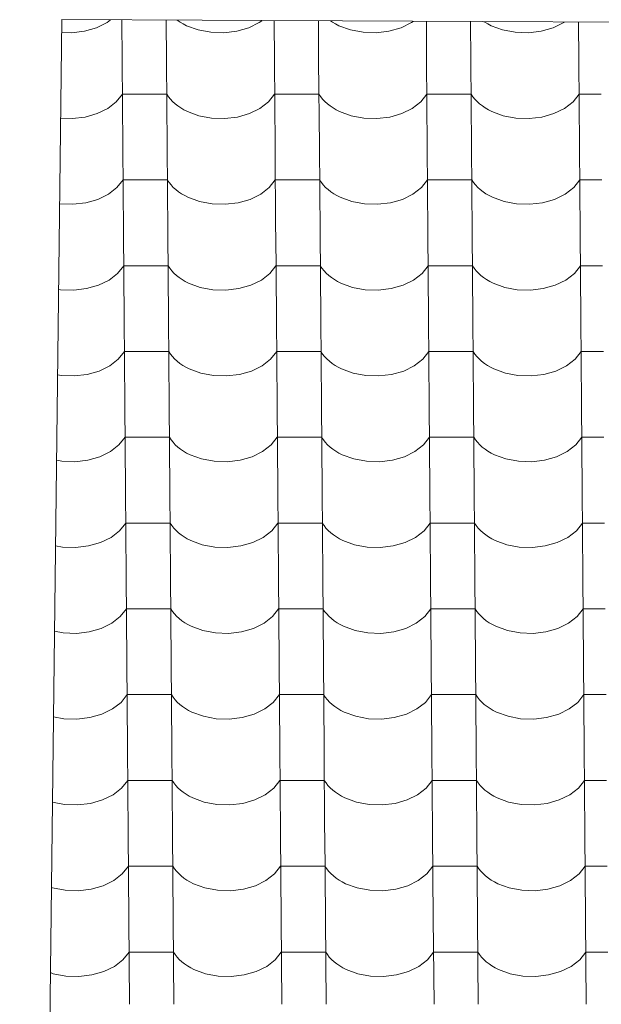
# Model space of a CAD drawing. Header units: millimetres. Extents: x -27785 to 104762, y -947 to 11132.
# Tile 14 of 146: x -20534 to -19904, y 9829 to 10896. Entities that reach past the tile are written whole.
import ezdxf

# ---------------------------------------------------------------- set-up
doc = ezdxf.new("R2010")
doc.units = ezdxf.units.MM
doc.header["$MEASUREMENT"] = 0
for name, color, linetype in [('POHLED JIŽNÍ_1_Bourané_Konstrukce - střechy a skořepiny', 7, 'Continuous'), ('POHLED JIŽNÍ_1_Bourané_Výplně - Povrchové', 7, 'Continuous'), ('POHLED JIŽNÍ_1_Konstrukce - nosné', 7, 'Continuous')]:
    doc.layers.add(name, color=color, linetype=linetype)

# ---------------------------------------------------------------- blocks, each defined once
blk = doc.blocks.new('*X2', base_point=(-29303.7, -27473.9))
at = {"layer": 'POHLED JIŽNÍ_1_Bourané_Výplně - Povrchové', "color": 7, "linetype": 'Continuous', "lineweight": 13}
for p, q in [((-20451.1, 10887.2), (-20439.7, 10892.8)), ((-20439.7, 10892.8), (-20435.9, 10895.7)), ((-20423.7, 10895.7), (-20423.4, 10851.8)), ((-20375.7, 10895.4), (-20375.4, 10851.8)), ((-20363.6, 10895.4), (-20360.5, 10893.3)), ((-20360.5, 10893.3), (-20357.1, 10891.3)), ((-20357.1, 10891.3), (-20353.5, 10889.4)), ((-20353.5, 10889.4), (-20341, 10884.8)), ((-20286.1, 10887.2), (-20274.7, 10892.8)), ((-20274.7, 10892.8), (-20271.9, 10894.9)), ((-20258.7, 10894.9), (-20258.4, 10851.8)), ((-20210.7, 10894.6), (-20210.4, 10851.8)), ((-20197.4, 10894.6), (-20195.5, 10893.3)), ((-20195.5, 10893.3), (-20192.1, 10891.3)), ((-20192.1, 10891.3), (-20188.5, 10889.4)), ((-20188.5, 10889.4), (-20176, 10884.8)), ((-20121.1, 10887.2), (-20109.7, 10892.8)), ((-20109.7, 10892.8), (-20107.9, 10894.1)), ((-20093.7, 10894.1), (-20093.4, 10851.8)), ((-20045.7, 10893.8), (-20045.4, 10851.8)), ((-20031.3, 10893.8), (-20030.5, 10893.3)), ((-20030.5, 10893.3), (-20027.1, 10891.3)), ((-20027.1, 10891.3), (-20023.5, 10889.4)), ((-20023.5, 10889.4), (-20011, 10884.8)), ((-19956.1, 10887.2), (-19944.7, 10892.8)), ((-19944.7, 10892.8), (-19943.9, 10893.4)), ((-19928.7, 10893.3), (-19928.4, 10851.8)), ((-20488.7, 10882.1), (-20478.1, 10881.8)), ((-20478.1, 10881.8), (-20464.2, 10883.5)), ((-20464.2, 10883.5), (-20451.1, 10887.2)), ((-20341, 10884.8), (-20327.3, 10882.3)), ((-20327.3, 10882.3), (-20313.1, 10881.8)), ((-20313.1, 10881.8), (-20299.2, 10883.5)), ((-20299.2, 10883.5), (-20286.1, 10887.2)), ((-20176, 10884.8), (-20162.3, 10882.3)), ((-20162.3, 10882.3), (-20148.1, 10881.8)), ((-20148.1, 10881.8), (-20134.2, 10883.5)), ((-20134.2, 10883.5), (-20121.1, 10887.2)), ((-20011, 10884.8), (-19997.3, 10882.3)), ((-19997.3, 10882.3), (-19983.1, 10881.8)), ((-19983.1, 10881.8), (-19969.2, 10883.5)), ((-19969.2, 10883.5), (-19956.1, 10887.2)), ((-20423.4, 10851.5), (-20422.7, 10758.8)), ((-20375.4, 10851.5), (-20374.6, 10758.8)), ((-20258.4, 10851.5), (-20257.7, 10758.8)), ((-20210.4, 10851.5), (-20209.6, 10758.8)), ((-20093.4, 10851.5), (-20092.7, 10758.8)), ((-20045.4, 10851.5), (-20044.6, 10758.8)), ((-19928.4, 10851.5), (-19927.7, 10758.8)), ((-20429.7, 10806.9), (-20423.1, 10815.3)), ((-20399.1, 10815.3), (-20423.1, 10815.3)), ((-20375.1, 10815.3), (-20399.1, 10815.3)), ((-20375.1, 10815.3), (-20373.2, 10812.5)), ((-20264.7, 10806.9), (-20258.1, 10815.3)), ((-20234.1, 10815.3), (-20258.1, 10815.3)), ((-20210.1, 10815.3), (-20234.1, 10815.3)), ((-20210.1, 10815.3), (-20208.2, 10812.5)), ((-20099.7, 10806.9), (-20093.1, 10815.3)), ((-20069.1, 10815.3), (-20093.1, 10815.3)), ((-20045.1, 10815.3), (-20069.1, 10815.3)), ((-20045.1, 10815.3), (-20043.2, 10812.5)), ((-19934.7, 10806.9), (-19928.1, 10815.3)), ((-19904.1, 10815.3), (-19928.1, 10815.3)), ((-20439, 10799.8), (-20429.7, 10806.9)), ((-20373.2, 10812.5), (-20371.1, 10809.8)), ((-20371.1, 10809.8), (-20368.7, 10807.2)), ((-20368.7, 10807.2), (-20366, 10804.8)), ((-20366, 10804.8), (-20363, 10802.5)), ((-20363, 10802.5), (-20359.8, 10800.3)), ((-20274, 10799.8), (-20264.7, 10806.9)), ((-20208.2, 10812.5), (-20206.1, 10809.8)), ((-20206.1, 10809.8), (-20203.7, 10807.2)), ((-20203.7, 10807.2), (-20201, 10804.8)), ((-20201, 10804.8), (-20198, 10802.5)), ((-20198, 10802.5), (-20194.8, 10800.3)), ((-20109, 10799.8), (-20099.7, 10806.9)), ((-20043.2, 10812.5), (-20041.1, 10809.8)), ((-20041.1, 10809.8), (-20038.7, 10807.2)), ((-20038.7, 10807.2), (-20036, 10804.8)), ((-20036, 10804.8), (-20033, 10802.5)), ((-20033, 10802.5), (-20029.8, 10800.3)), ((-19944, 10799.8), (-19934.7, 10806.9)), ((-20463.4, 10790.4), (-20450.4, 10794.2)), ((-20450.4, 10794.2), (-20439, 10799.8)), ((-20359.8, 10800.3), (-20356.4, 10798.3)), ((-20356.4, 10798.3), (-20352.7, 10796.4)), ((-20352.7, 10796.4), (-20340.3, 10791.8)), ((-20340.3, 10791.8), (-20326.6, 10789.2)), ((-20298.4, 10790.4), (-20285.4, 10794.2)), ((-20285.4, 10794.2), (-20274, 10799.8)), ((-20194.8, 10800.3), (-20191.4, 10798.3)), ((-20191.4, 10798.3), (-20187.7, 10796.4)), ((-20187.7, 10796.4), (-20175.3, 10791.8)), ((-20175.3, 10791.8), (-20161.6, 10789.2)), ((-20133.4, 10790.4), (-20120.4, 10794.2)), ((-20120.4, 10794.2), (-20109, 10799.8)), ((-20029.8, 10800.3), (-20026.4, 10798.3)), ((-20026.4, 10798.3), (-20022.7, 10796.4)), ((-20022.7, 10796.4), (-20010.3, 10791.8)), ((-20010.3, 10791.8), (-19996.6, 10789.2)), ((-19968.4, 10790.4), (-19955.4, 10794.2)), ((-19955.4, 10794.2), (-19944, 10799.8)), ((-20489.9, 10789.2), (-20477.4, 10788.8)), ((-20477.4, 10788.8), (-20463.4, 10790.4)), ((-20326.6, 10789.2), (-20312.4, 10788.8)), ((-20312.4, 10788.8), (-20298.4, 10790.4)), ((-20161.6, 10789.2), (-20147.4, 10788.8)), ((-20147.4, 10788.8), (-20133.4, 10790.4)), ((-19996.6, 10789.2), (-19982.4, 10788.8)), ((-19982.4, 10788.8), (-19968.4, 10790.4)), ((-20422.7, 10758.5), (-20421.9, 10665.8)), ((-20374.6, 10758.5), (-20373.9, 10665.8)), ((-20257.7, 10758.5), (-20257, 10665.8)), ((-20209.6, 10758.5), (-20208.9, 10665.8)), ((-20092.7, 10758.5), (-20092, 10665.8)), ((-20044.6, 10758.5), (-20043.9, 10665.8)), ((-19927.7, 10758.5), (-19927, 10665.8)), ((-20429, 10713.9), (-20422.4, 10722.3)), ((-20398.4, 10722.3), (-20422.4, 10722.3)), ((-20374.4, 10722.3), (-20398.4, 10722.3)), ((-20374.4, 10722.3), (-20372.5, 10719.5)), ((-20372.5, 10719.5), (-20370.4, 10716.8)), ((-20264, 10713.9), (-20257.4, 10722.3)), ((-20233.4, 10722.3), (-20257.4, 10722.3)), ((-20209.4, 10722.3), (-20233.4, 10722.3)), ((-20209.4, 10722.3), (-20207.5, 10719.5)), ((-20207.5, 10719.5), (-20205.4, 10716.8)), ((-20099, 10713.9), (-20092.4, 10722.3)), ((-20068.4, 10722.3), (-20092.4, 10722.3)), ((-20044.4, 10722.3), (-20068.4, 10722.3)), ((-20044.4, 10722.3), (-20042.5, 10719.5)), ((-20042.5, 10719.5), (-20040.4, 10716.8)), ((-19934, 10713.9), (-19927.4, 10722.3)), ((-19903.4, 10722.3), (-19927.4, 10722.3)), ((-20449.7, 10701.2), (-20438.2, 10706.8)), ((-20438.2, 10706.8), (-20429, 10713.9)), ((-20370.4, 10716.8), (-20367.9, 10714.2)), ((-20367.9, 10714.2), (-20365.2, 10711.8)), ((-20365.2, 10711.8), (-20362.3, 10709.4)), ((-20362.3, 10709.4), (-20359.1, 10707.3)), ((-20359.1, 10707.3), (-20355.6, 10705.2)), ((-20284.7, 10701.2), (-20273.2, 10706.8)), ((-20273.2, 10706.8), (-20264, 10713.9)), ((-20205.4, 10716.8), (-20202.9, 10714.2)), ((-20202.9, 10714.2), (-20200.2, 10711.8)), ((-20200.2, 10711.8), (-20197.3, 10709.4)), ((-20197.3, 10709.4), (-20194.1, 10707.3)), ((-20194.1, 10707.3), (-20190.7, 10705.2)), ((-20119.7, 10701.2), (-20108.3, 10706.8)), ((-20108.3, 10706.8), (-20099, 10713.9)), ((-20040.4, 10716.8), (-20037.9, 10714.2)), ((-20037.9, 10714.2), (-20035.2, 10711.8)), ((-20035.2, 10711.8), (-20032.3, 10709.4)), ((-20032.3, 10709.4), (-20029.1, 10707.3)), ((-20029.1, 10707.3), (-20025.7, 10705.2)), ((-19954.7, 10701.2), (-19943.3, 10706.8)), ((-19943.3, 10706.8), (-19934, 10713.9)), ((-20491, 10696.3), (-20490.9, 10696.2)), ((-20490.9, 10696.2), (-20476.7, 10695.8)), ((-20476.7, 10695.8), (-20462.7, 10697.4)), ((-20462.7, 10697.4), (-20449.7, 10701.2)), ((-20355.6, 10705.2), (-20352, 10703.4)), ((-20352, 10703.4), (-20339.5, 10698.8)), ((-20339.5, 10698.8), (-20325.9, 10696.2)), ((-20325.9, 10696.2), (-20311.7, 10695.8)), ((-20311.7, 10695.8), (-20297.7, 10697.4)), ((-20297.7, 10697.4), (-20284.7, 10701.2)), ((-20190.7, 10705.2), (-20187, 10703.4)), ((-20187, 10703.4), (-20174.5, 10698.8)), ((-20174.5, 10698.8), (-20160.9, 10696.2)), ((-20160.9, 10696.2), (-20146.7, 10695.8)), ((-20146.7, 10695.8), (-20132.7, 10697.4)), ((-20132.7, 10697.4), (-20119.7, 10701.2)), ((-20025.7, 10705.2), (-20022, 10703.4)), ((-20022, 10703.4), (-20009.5, 10698.8)), ((-20009.5, 10698.8), (-19995.9, 10696.2)), ((-19995.9, 10696.2), (-19981.7, 10695.8)), ((-19981.7, 10695.8), (-19967.7, 10697.4)), ((-19967.7, 10697.4), (-19954.7, 10701.2)), ((-20421.9, 10665.5), (-20421.2, 10572.8)), ((-20373.9, 10665.5), (-20373.2, 10572.8)), ((-20256.9, 10665.5), (-20256.2, 10572.8)), ((-20208.9, 10665.5), (-20208.2, 10572.8)), ((-20092, 10665.5), (-20091.2, 10572.8)), ((-20043.9, 10665.5), (-20043.2, 10572.8)), ((-19927, 10665.5), (-19926.2, 10572.8)), ((-20437.5, 10613.7), (-20428.3, 10620.9)), ((-20428.3, 10620.9), (-20421.7, 10629.3)), ((-20397.6, 10629.3), (-20421.7, 10629.3)), ((-20373.6, 10629.3), (-20397.6, 10629.3)), ((-20373.6, 10629.3), (-20371.8, 10626.5)), ((-20371.8, 10626.5), (-20369.6, 10623.8)), ((-20369.6, 10623.8), (-20367.2, 10621.2)), ((-20367.2, 10621.2), (-20364.5, 10618.8)), ((-20272.5, 10613.7), (-20263.3, 10620.9)), ((-20263.3, 10620.9), (-20256.7, 10629.3)), ((-20232.6, 10629.3), (-20256.7, 10629.3)), ((-20208.6, 10629.3), (-20232.6, 10629.3)), ((-20208.6, 10629.3), (-20206.8, 10626.5)), ((-20206.8, 10626.5), (-20204.6, 10623.8)), ((-20204.6, 10623.8), (-20202.2, 10621.2)), ((-20202.2, 10621.2), (-20199.5, 10618.8)), ((-20107.5, 10613.7), (-20098.3, 10620.9)), ((-20098.3, 10620.9), (-20091.7, 10629.3)), ((-20067.7, 10629.3), (-20091.7, 10629.3)), ((-20043.6, 10629.3), (-20067.7, 10629.3)), ((-20043.6, 10629.3), (-20041.8, 10626.5)), ((-20041.8, 10626.5), (-20039.6, 10623.8)), ((-20039.6, 10623.8), (-20037.2, 10621.2)), ((-20037.2, 10621.2), (-20034.5, 10618.8)), ((-19942.5, 10613.7), (-19933.3, 10620.9)), ((-19933.3, 10620.9), (-19926.7, 10629.3)), ((-19902.7, 10629.3), (-19926.7, 10629.3)), ((-20449, 10608.2), (-20437.5, 10613.7)), ((-20364.5, 10618.8), (-20361.6, 10616.4)), ((-20361.6, 10616.4), (-20358.4, 10614.3)), ((-20358.4, 10614.3), (-20354.9, 10612.2)), ((-20354.9, 10612.2), (-20351.3, 10610.4)), ((-20351.3, 10610.4), (-20338.8, 10605.8)), ((-20284, 10608.2), (-20272.5, 10613.7)), ((-20199.5, 10618.8), (-20196.6, 10616.4)), ((-20196.6, 10616.4), (-20193.4, 10614.3)), ((-20193.4, 10614.3), (-20189.9, 10612.2)), ((-20189.9, 10612.2), (-20186.3, 10610.4)), ((-20186.3, 10610.4), (-20173.8, 10605.8)), ((-20119, 10608.2), (-20107.5, 10613.7)), ((-20034.5, 10618.8), (-20031.6, 10616.4)), ((-20031.6, 10616.4), (-20028.4, 10614.3)), ((-20028.4, 10614.3), (-20024.9, 10612.2)), ((-20024.9, 10612.2), (-20021.3, 10610.4)), ((-20021.3, 10610.4), (-20008.8, 10605.8)), ((-19954, 10608.2), (-19942.5, 10613.7)), ((-20492.1, 10603.6), (-20490.1, 10603.2)), ((-20490.1, 10603.2), (-20475.9, 10602.8)), ((-20475.9, 10602.8), (-20462, 10604.4)), ((-20462, 10604.4), (-20449, 10608.2)), ((-20338.8, 10605.8), (-20325.1, 10603.2)), ((-20325.1, 10603.2), (-20310.9, 10602.8)), ((-20310.9, 10602.8), (-20297, 10604.4)), ((-20297, 10604.4), (-20284, 10608.2)), ((-20173.8, 10605.8), (-20160.1, 10603.2)), ((-20160.1, 10603.2), (-20146, 10602.8)), ((-20146, 10602.8), (-20132, 10604.4)), ((-20132, 10604.4), (-20119, 10608.2)), ((-20008.8, 10605.8), (-19995.1, 10603.2)), ((-19995.1, 10603.2), (-19981, 10602.8)), ((-19981, 10602.8), (-19967, 10604.4)), ((-19967, 10604.4), (-19954, 10608.2)), ((-20421.2, 10572.5), (-20420.5, 10479.8)), ((-20373.2, 10572.5), (-20372.5, 10479.8)), ((-20256.2, 10572.5), (-20255.5, 10479.8)), ((-20208.2, 10572.5), (-20207.5, 10479.8)), ((-20091.2, 10572.5), (-20090.5, 10479.8)), ((-20043.2, 10572.5), (-20042.5, 10479.8)), ((-19926.2, 10572.5), (-19925.5, 10479.8)), ((-20427.5, 10527.9), (-20420.9, 10536.3)), ((-20396.9, 10536.3), (-20420.9, 10536.3)), ((-20372.9, 10536.3), (-20396.9, 10536.3)), ((-20372.9, 10536.3), (-20371.1, 10533.5)), ((-20262.5, 10527.9), (-20255.9, 10536.3)), ((-20231.9, 10536.3), (-20255.9, 10536.3)), ((-20207.9, 10536.3), (-20231.9, 10536.3)), ((-20207.9, 10536.3), (-20206.1, 10533.5)), ((-20097.5, 10527.9), (-20090.9, 10536.3)), ((-20066.9, 10536.3), (-20090.9, 10536.3)), ((-20042.9, 10536.3), (-20066.9, 10536.3)), ((-20042.9, 10536.3), (-20041.1, 10533.5)), ((-19932.6, 10527.9), (-19926, 10536.3)), ((-19901.9, 10536.3), (-19926, 10536.3)), ((-20436.8, 10520.7), (-20427.5, 10527.9)), ((-20371.1, 10533.5), (-20368.9, 10530.8)), ((-20368.9, 10530.8), (-20366.5, 10528.2)), ((-20366.5, 10528.2), (-20363.8, 10525.8)), ((-20363.8, 10525.8), (-20360.8, 10523.4)), ((-20271.8, 10520.7), (-20262.5, 10527.9)), ((-20206.1, 10533.5), (-20203.9, 10530.8)), ((-20203.9, 10530.8), (-20201.5, 10528.2)), ((-20201.5, 10528.2), (-20198.8, 10525.8)), ((-20198.8, 10525.8), (-20195.8, 10523.4)), ((-20106.8, 10520.7), (-20097.5, 10527.9)), ((-20041.1, 10533.5), (-20038.9, 10530.8)), ((-20038.9, 10530.8), (-20036.5, 10528.2)), ((-20036.5, 10528.2), (-20033.8, 10525.8)), ((-20033.8, 10525.8), (-20030.8, 10523.4)), ((-19941.8, 10520.7), (-19932.6, 10527.9)), ((-20461.3, 10511.4), (-20448.2, 10515.1)), ((-20448.2, 10515.1), (-20436.8, 10520.7)), ((-20360.8, 10523.4), (-20357.6, 10521.2)), ((-20357.6, 10521.2), (-20354.2, 10519.2)), ((-20354.2, 10519.2), (-20350.6, 10517.4)), ((-20350.6, 10517.4), (-20338.1, 10512.8)), ((-20296.3, 10511.4), (-20283.2, 10515.1)), ((-20283.2, 10515.1), (-20271.8, 10520.7)), ((-20195.8, 10523.4), (-20192.6, 10521.2)), ((-20192.6, 10521.2), (-20189.2, 10519.2)), ((-20189.2, 10519.2), (-20185.6, 10517.4)), ((-20185.6, 10517.4), (-20173.1, 10512.8)), ((-20131.3, 10511.4), (-20118.2, 10515.1)), ((-20118.2, 10515.1), (-20106.8, 10520.7)), ((-20030.8, 10523.4), (-20027.6, 10521.2)), ((-20027.6, 10521.2), (-20024.2, 10519.2)), ((-20024.2, 10519.2), (-20020.6, 10517.4)), ((-20020.6, 10517.4), (-20008.1, 10512.8)), ((-19966.3, 10511.4), (-19953.2, 10515.1)), ((-19953.2, 10515.1), (-19941.8, 10520.7)), ((-20493.2, 10510.9), (-20489.4, 10510.2)), ((-20489.4, 10510.2), (-20475.2, 10509.8)), ((-20475.2, 10509.8), (-20461.3, 10511.4)), ((-20338.1, 10512.8), (-20324.4, 10510.2)), ((-20324.4, 10510.2), (-20310.2, 10509.8)), ((-20310.2, 10509.8), (-20296.3, 10511.4)), ((-20173.1, 10512.8), (-20159.4, 10510.2)), ((-20159.4, 10510.2), (-20145.2, 10509.8)), ((-20145.2, 10509.8), (-20131.3, 10511.4)), ((-20008.1, 10512.8), (-19994.4, 10510.2)), ((-19994.4, 10510.2), (-19980.2, 10509.8)), ((-19980.2, 10509.8), (-19966.3, 10511.4)), ((-20420.5, 10479.4), (-20419.8, 10386.8)), ((-20372.5, 10479.4), (-20371.7, 10386.8)), ((-20255.5, 10479.4), (-20254.8, 10386.8)), ((-20207.5, 10479.4), (-20206.7, 10386.8)), ((-20090.5, 10479.4), (-20089.8, 10386.8)), ((-20042.5, 10479.4), (-20041.7, 10386.8)), ((-19925.5, 10479.4), (-19924.8, 10386.8)), ((-20426.8, 10434.9), (-20420.2, 10443.3)), ((-20396.2, 10443.3), (-20420.2, 10443.3)), ((-20372.2, 10443.3), (-20396.2, 10443.3)), ((-20372.2, 10443.3), (-20370.3, 10440.5)), ((-20370.3, 10440.5), (-20368.2, 10437.8)), ((-20261.8, 10434.9), (-20255.2, 10443.3)), ((-20231.2, 10443.3), (-20255.2, 10443.3)), ((-20207.2, 10443.3), (-20231.2, 10443.3)), ((-20207.2, 10443.3), (-20205.3, 10440.5)), ((-20205.3, 10440.5), (-20203.2, 10437.8)), ((-20096.8, 10434.9), (-20090.2, 10443.3)), ((-20066.2, 10443.3), (-20090.2, 10443.3)), ((-20042.2, 10443.3), (-20066.2, 10443.3)), ((-20042.2, 10443.3), (-20040.3, 10440.5)), ((-20040.3, 10440.5), (-20038.2, 10437.8)), ((-19931.8, 10434.9), (-19925.2, 10443.3)), ((-19901.2, 10443.3), (-19925.2, 10443.3)), ((-20436.1, 10427.7), (-20426.8, 10434.9)), ((-20368.2, 10437.8), (-20365.8, 10435.2)), ((-20365.8, 10435.2), (-20363.1, 10432.7)), ((-20363.1, 10432.7), (-20360.1, 10430.4)), ((-20360.1, 10430.4), (-20356.9, 10428.2)), ((-20271.1, 10427.7), (-20261.8, 10434.9)), ((-20203.2, 10437.8), (-20200.8, 10435.2)), ((-20200.8, 10435.2), (-20198.1, 10432.7)), ((-20198.1, 10432.7), (-20195.1, 10430.4)), ((-20195.1, 10430.4), (-20191.9, 10428.2)), ((-20106.1, 10427.7), (-20096.8, 10434.9)), ((-20038.2, 10437.8), (-20035.8, 10435.2)), ((-20035.8, 10435.2), (-20033.1, 10432.7)), ((-20033.1, 10432.7), (-20030.1, 10430.4)), ((-20030.1, 10430.4), (-20026.9, 10428.2)), ((-19941.1, 10427.7), (-19931.8, 10434.9)), ((-20494.3, 10418.3), (-20488.7, 10417.2)), ((-20474.5, 10416.7), (-20460.5, 10418.4)), ((-20460.5, 10418.4), (-20447.5, 10422.1)), ((-20447.5, 10422.1), (-20436.1, 10427.7)), ((-20356.9, 10428.2), (-20353.5, 10426.2)), ((-20353.5, 10426.2), (-20349.8, 10424.4)), ((-20349.8, 10424.4), (-20337.4, 10419.8)), ((-20337.4, 10419.8), (-20323.7, 10417.2)), ((-20309.5, 10416.7), (-20295.5, 10418.4)), ((-20295.5, 10418.4), (-20282.5, 10422.1)), ((-20282.5, 10422.1), (-20271.1, 10427.7)), ((-20191.9, 10428.2), (-20188.5, 10426.2)), ((-20188.5, 10426.2), (-20184.8, 10424.4)), ((-20184.8, 10424.4), (-20172.4, 10419.8)), ((-20172.4, 10419.8), (-20158.7, 10417.2)), ((-20144.5, 10416.7), (-20130.5, 10418.4)), ((-20130.5, 10418.4), (-20117.5, 10422.1)), ((-20117.5, 10422.1), (-20106.1, 10427.7)), ((-20026.9, 10428.2), (-20023.5, 10426.2)), ((-20023.5, 10426.2), (-20019.8, 10424.4)), ((-20019.8, 10424.4), (-20007.4, 10419.8)), ((-20007.4, 10419.8), (-19993.7, 10417.2)), ((-19979.5, 10416.7), (-19965.5, 10418.4)), ((-19965.5, 10418.4), (-19952.5, 10422.1)), ((-19952.5, 10422.1), (-19941.1, 10427.7)), ((-20488.7, 10417.2), (-20474.5, 10416.7)), ((-20323.7, 10417.2), (-20309.5, 10416.7)), ((-20158.7, 10417.2), (-20144.5, 10416.7)), ((-19993.7, 10417.2), (-19979.5, 10416.7)), ((-20419.8, 10386.4), (-20419.1, 10293.8)), ((-20371.7, 10386.4), (-20371, 10293.8)), ((-20254.8, 10386.4), (-20254.1, 10293.8)), ((-20206.7, 10386.4), (-20206, 10293.8)), ((-20089.8, 10386.4), (-20089.1, 10293.8)), ((-20041.7, 10386.4), (-20041, 10293.8)), ((-19924.8, 10386.4), (-19924.1, 10293.8)), ((-20426.1, 10341.9), (-20419.5, 10350.3)), ((-20395.5, 10350.3), (-20419.5, 10350.3)), ((-20371.5, 10350.3), (-20395.5, 10350.3)), ((-20371.5, 10350.3), (-20369.6, 10347.5)), ((-20369.6, 10347.5), (-20367.5, 10344.8)), ((-20367.5, 10344.8), (-20365, 10342.2)), ((-20261.1, 10341.9), (-20254.5, 10350.3)), ((-20230.5, 10350.3), (-20254.5, 10350.3)), ((-20206.5, 10350.3), (-20230.5, 10350.3)), ((-20206.5, 10350.3), (-20204.6, 10347.5)), ((-20204.6, 10347.5), (-20202.5, 10344.8)), ((-20202.5, 10344.8), (-20200, 10342.2)), ((-20096.1, 10341.9), (-20089.5, 10350.3)), ((-20065.5, 10350.3), (-20089.5, 10350.3)), ((-20041.5, 10350.3), (-20065.5, 10350.3)), ((-20041.5, 10350.3), (-20039.6, 10347.5)), ((-20039.6, 10347.5), (-20037.5, 10344.8)), ((-20037.5, 10344.8), (-20035, 10342.2)), ((-19931.1, 10341.9), (-19924.5, 10350.3)), ((-19900.5, 10350.3), (-19924.5, 10350.3)), ((-20446.8, 10329.1), (-20435.3, 10334.7)), ((-20435.3, 10334.7), (-20426.1, 10341.9)), ((-20365, 10342.2), (-20362.3, 10339.7)), ((-20362.3, 10339.7), (-20359.4, 10337.4)), ((-20359.4, 10337.4), (-20356.2, 10335.2)), ((-20356.2, 10335.2), (-20352.8, 10333.2)), ((-20352.8, 10333.2), (-20349.1, 10331.4)), ((-20281.8, 10329.1), (-20270.4, 10334.7)), ((-20270.4, 10334.7), (-20261.1, 10341.9)), ((-20200, 10342.2), (-20197.3, 10339.7)), ((-20197.3, 10339.7), (-20194.4, 10337.4)), ((-20194.4, 10337.4), (-20191.2, 10335.2)), ((-20191.2, 10335.2), (-20187.8, 10333.2)), ((-20187.8, 10333.2), (-20184.1, 10331.4)), ((-20116.8, 10329.1), (-20105.4, 10334.7)), ((-20105.4, 10334.7), (-20096.1, 10341.9)), ((-20035, 10342.2), (-20032.3, 10339.7)), ((-20032.3, 10339.7), (-20029.4, 10337.4)), ((-20029.4, 10337.4), (-20026.2, 10335.2)), ((-20026.2, 10335.2), (-20022.8, 10333.2)), ((-20022.8, 10333.2), (-20019.1, 10331.4)), ((-19951.8, 10329.1), (-19940.4, 10334.7)), ((-19940.4, 10334.7), (-19931.1, 10341.9)), ((-20495.5, 10325.6), (-20488, 10324.2)), ((-20488, 10324.2), (-20473.8, 10323.7)), ((-20473.8, 10323.7), (-20459.8, 10325.4)), ((-20459.8, 10325.4), (-20446.8, 10329.1)), ((-20349.1, 10331.4), (-20336.6, 10326.8)), ((-20336.6, 10326.8), (-20323, 10324.2)), ((-20323, 10324.2), (-20308.8, 10323.7)), ((-20308.8, 10323.7), (-20294.8, 10325.4)), ((-20294.8, 10325.4), (-20281.8, 10329.1)), ((-20184.1, 10331.4), (-20171.6, 10326.8)), ((-20171.6, 10326.8), (-20158, 10324.2)), ((-20158, 10324.2), (-20143.8, 10323.7)), ((-20143.8, 10323.7), (-20129.8, 10325.4)), ((-20129.8, 10325.4), (-20116.8, 10329.1)), ((-20019.1, 10331.4), (-20006.6, 10326.8)), ((-20006.6, 10326.8), (-19993, 10324.2)), ((-19993, 10324.2), (-19978.8, 10323.7)), ((-19978.8, 10323.7), (-19964.8, 10325.4)), ((-19964.8, 10325.4), (-19951.8, 10329.1)), ((-20419, 10293.4), (-20418.3, 10200.7)), ((-20371, 10293.4), (-20370.3, 10200.7)), ((-20254.1, 10293.4), (-20253.3, 10200.7)), ((-20206, 10293.4), (-20205.3, 10200.7)), ((-20089.1, 10293.4), (-20088.3, 10200.7)), ((-20041, 10293.4), (-20040.3, 10200.7)), ((-19924.1, 10293.4), (-19923.3, 10200.7)), ((-20434.6, 10241.7), (-20425.4, 10248.9)), ((-20425.4, 10248.9), (-20418.8, 10257.3)), ((-20394.8, 10257.3), (-20418.8, 10257.3)), ((-20370.7, 10257.3), (-20394.8, 10257.3)), ((-20370.7, 10257.3), (-20368.9, 10254.5)), ((-20368.9, 10254.5), (-20366.7, 10251.8)), ((-20366.7, 10251.8), (-20364.3, 10249.2)), ((-20364.3, 10249.2), (-20361.6, 10246.7)), ((-20269.6, 10241.7), (-20260.4, 10248.9)), ((-20260.4, 10248.9), (-20253.8, 10257.3)), ((-20229.8, 10257.3), (-20253.8, 10257.3)), ((-20205.7, 10257.3), (-20229.8, 10257.3)), ((-20205.7, 10257.3), (-20203.9, 10254.5)), ((-20203.9, 10254.5), (-20201.7, 10251.8)), ((-20201.7, 10251.8), (-20199.3, 10249.2)), ((-20199.3, 10249.2), (-20196.6, 10246.7)), ((-20104.6, 10241.7), (-20095.4, 10248.9)), ((-20095.4, 10248.9), (-20088.8, 10257.3)), ((-20064.8, 10257.3), (-20088.8, 10257.3)), ((-20040.7, 10257.3), (-20064.8, 10257.3)), ((-20040.7, 10257.3), (-20038.9, 10254.5)), ((-20038.9, 10254.5), (-20036.8, 10251.8)), ((-20036.8, 10251.8), (-20034.3, 10249.2)), ((-20034.3, 10249.2), (-20031.6, 10246.7)), ((-19939.6, 10241.7), (-19930.4, 10248.9)), ((-19930.4, 10248.9), (-19923.8, 10257.3)), ((-19899.8, 10257.3), (-19923.8, 10257.3)), ((-20446.1, 10236.1), (-20434.6, 10241.7)), ((-20361.6, 10246.7), (-20358.7, 10244.4)), ((-20358.7, 10244.4), (-20355.5, 10242.2)), ((-20355.5, 10242.2), (-20352, 10240.2)), ((-20352, 10240.2), (-20348.4, 10238.4)), ((-20348.4, 10238.4), (-20335.9, 10233.8)), ((-20281.1, 10236.1), (-20269.6, 10241.7)), ((-20196.6, 10246.7), (-20193.7, 10244.4)), ((-20193.7, 10244.4), (-20190.5, 10242.2)), ((-20190.5, 10242.2), (-20187, 10240.2)), ((-20187, 10240.2), (-20183.4, 10238.4)), ((-20183.4, 10238.4), (-20170.9, 10233.8)), ((-20116.1, 10236.1), (-20104.6, 10241.7)), ((-20031.6, 10246.7), (-20028.7, 10244.4)), ((-20028.7, 10244.4), (-20025.5, 10242.2)), ((-20025.5, 10242.2), (-20022, 10240.2)), ((-20022, 10240.2), (-20018.4, 10238.4)), ((-20018.4, 10238.4), (-20005.9, 10233.8)), ((-19951.1, 10236.1), (-19939.6, 10241.7)), ((-20496.6, 10233), (-20487.2, 10231.2)), ((-20487.2, 10231.2), (-20473, 10230.7)), ((-20473, 10230.7), (-20459.1, 10232.4)), ((-20459.1, 10232.4), (-20446.1, 10236.1)), ((-20335.9, 10233.8), (-20322.2, 10231.2)), ((-20322.2, 10231.2), (-20308.1, 10230.7)), ((-20308.1, 10230.7), (-20294.1, 10232.4)), ((-20294.1, 10232.4), (-20281.1, 10236.1)), ((-20170.9, 10233.8), (-20157.2, 10231.2)), ((-20157.2, 10231.2), (-20143.1, 10230.7)), ((-20143.1, 10230.7), (-20129.1, 10232.4)), ((-20129.1, 10232.4), (-20116.1, 10236.1)), ((-20005.9, 10233.8), (-19992.2, 10231.2)), ((-19992.2, 10231.2), (-19978.1, 10230.7)), ((-19978.1, 10230.7), (-19964.1, 10232.4)), ((-19964.1, 10232.4), (-19951.1, 10236.1)), ((-20418.3, 10200.4), (-20417.6, 10107.7)), ((-20370.3, 10200.4), (-20369.6, 10107.7)), ((-20253.3, 10200.4), (-20252.6, 10107.7)), ((-20205.3, 10200.4), (-20204.6, 10107.7)), ((-20088.3, 10200.4), (-20087.6, 10107.7)), ((-20040.3, 10200.4), (-20039.6, 10107.7)), ((-19923.3, 10200.4), (-19922.6, 10107.7)), ((-20424.6, 10155.9), (-20418, 10164.3)), ((-20394, 10164.3), (-20418, 10164.3)), ((-20370, 10164.3), (-20394, 10164.3)), ((-20370, 10164.3), (-20368.2, 10161.5)), ((-20259.7, 10155.9), (-20253, 10164.3)), ((-20229, 10164.3), (-20253, 10164.3)), ((-20205, 10164.3), (-20229, 10164.3)), ((-20205, 10164.3), (-20203.2, 10161.5)), ((-20094.7, 10155.9), (-20088.1, 10164.3)), ((-20064, 10164.3), (-20088.1, 10164.3)), ((-20040, 10164.3), (-20064, 10164.3)), ((-20040, 10164.3), (-20038.2, 10161.5)), ((-19929.7, 10155.9), (-19923.1, 10164.3)), ((-19899, 10164.3), (-19923.1, 10164.3)), ((-20433.9, 10148.7), (-20424.6, 10155.9)), ((-20368.2, 10161.5), (-20366, 10158.8)), ((-20366, 10158.8), (-20363.6, 10156.2)), ((-20363.6, 10156.2), (-20360.9, 10153.7)), ((-20360.9, 10153.7), (-20357.9, 10151.4)), ((-20357.9, 10151.4), (-20354.7, 10149.2)), ((-20268.9, 10148.7), (-20259.7, 10155.9)), ((-20203.2, 10161.5), (-20201, 10158.8)), ((-20201, 10158.8), (-20198.6, 10156.2)), ((-20198.6, 10156.2), (-20195.9, 10153.7)), ((-20195.9, 10153.7), (-20192.9, 10151.4)), ((-20192.9, 10151.4), (-20189.7, 10149.2)), ((-20103.9, 10148.7), (-20094.7, 10155.9)), ((-20038.2, 10161.5), (-20036, 10158.8)), ((-20036, 10158.8), (-20033.6, 10156.2)), ((-20033.6, 10156.2), (-20030.9, 10153.7)), ((-20030.9, 10153.7), (-20027.9, 10151.4)), ((-20027.9, 10151.4), (-20024.7, 10149.2)), ((-19938.9, 10148.7), (-19929.7, 10155.9)), ((-20458.4, 10139.4), (-20445.3, 10143.1)), ((-20445.3, 10143.1), (-20433.9, 10148.7)), ((-20354.7, 10149.2), (-20351.3, 10147.2)), ((-20351.3, 10147.2), (-20347.7, 10145.3)), ((-20347.7, 10145.3), (-20335.2, 10140.8)), ((-20335.2, 10140.8), (-20321.5, 10138.2)), ((-20293.4, 10139.4), (-20280.3, 10143.1)), ((-20280.3, 10143.1), (-20268.9, 10148.7)), ((-20189.7, 10149.2), (-20186.3, 10147.2)), ((-20186.3, 10147.2), (-20182.7, 10145.3)), ((-20182.7, 10145.3), (-20170.2, 10140.8)), ((-20170.2, 10140.8), (-20156.5, 10138.2)), ((-20128.4, 10139.4), (-20115.3, 10143.1)), ((-20115.3, 10143.1), (-20103.9, 10148.7)), ((-20024.7, 10149.2), (-20021.3, 10147.2)), ((-20021.3, 10147.2), (-20017.7, 10145.3)), ((-20017.7, 10145.3), (-20005.2, 10140.8)), ((-20005.2, 10140.8), (-19991.5, 10138.2)), ((-19963.4, 10139.4), (-19950.3, 10143.1)), ((-19950.3, 10143.1), (-19938.9, 10148.7)), ((-20497.7, 10140.3), (-20486.5, 10138.2)), ((-20486.5, 10138.2), (-20472.3, 10137.7)), ((-20472.3, 10137.7), (-20458.4, 10139.4)), ((-20321.5, 10138.2), (-20307.3, 10137.7)), ((-20307.3, 10137.7), (-20293.4, 10139.4)), ((-20156.5, 10138.2), (-20142.3, 10137.7)), ((-20142.3, 10137.7), (-20128.4, 10139.4)), ((-19991.5, 10138.2), (-19977.3, 10137.7)), ((-19977.3, 10137.7), (-19963.4, 10139.4)), ((-20417.6, 10107.4), (-20416.9, 10014.7)), ((-20369.6, 10107.4), (-20368.8, 10014.7)), ((-20252.6, 10107.4), (-20251.9, 10014.7)), ((-20204.6, 10107.4), (-20203.9, 10014.7)), ((-20087.6, 10107.4), (-20086.9, 10014.7)), ((-20039.6, 10107.4), (-20038.9, 10014.7)), ((-19922.6, 10107.4), (-19921.9, 10014.7)), ((-20423.9, 10062.9), (-20417.3, 10071.2)), ((-20393.3, 10071.2), (-20417.3, 10071.2)), ((-20369.3, 10071.2), (-20393.3, 10071.2)), ((-20369.3, 10071.2), (-20367.4, 10068.5)), ((-20367.4, 10068.5), (-20365.3, 10065.8)), ((-20365.3, 10065.8), (-20362.9, 10063.2)), ((-20258.9, 10062.9), (-20252.3, 10071.2)), ((-20228.3, 10071.2), (-20252.3, 10071.2)), ((-20204.3, 10071.2), (-20228.3, 10071.2)), ((-20204.3, 10071.2), (-20202.4, 10068.5)), ((-20202.4, 10068.5), (-20200.3, 10065.8)), ((-20200.3, 10065.8), (-20197.9, 10063.2)), ((-20093.9, 10062.9), (-20087.3, 10071.2)), ((-20063.3, 10071.2), (-20087.3, 10071.2)), ((-20039.3, 10071.2), (-20063.3, 10071.2)), ((-20039.3, 10071.2), (-20037.4, 10068.5)), ((-20037.4, 10068.5), (-20035.3, 10065.8)), ((-20035.3, 10065.8), (-20032.9, 10063.2)), ((-19928.9, 10062.9), (-19922.3, 10071.2)), ((-19898.3, 10071.2), (-19922.3, 10071.2)), ((-20444.6, 10050.1), (-20433.2, 10055.7)), ((-20433.2, 10055.7), (-20423.9, 10062.9)), ((-20362.9, 10063.2), (-20360.2, 10060.7)), ((-20360.2, 10060.7), (-20357.2, 10058.4)), ((-20357.2, 10058.4), (-20354, 10056.2)), ((-20354, 10056.2), (-20350.6, 10054.2)), ((-20279.6, 10050.1), (-20268.2, 10055.7)), ((-20268.2, 10055.7), (-20258.9, 10062.9)), ((-20197.9, 10063.2), (-20195.2, 10060.7)), ((-20195.2, 10060.7), (-20192.2, 10058.4)), ((-20192.2, 10058.4), (-20189, 10056.2)), ((-20189, 10056.2), (-20185.6, 10054.2)), ((-20114.6, 10050.1), (-20103.2, 10055.7)), ((-20103.2, 10055.7), (-20093.9, 10062.9)), ((-20032.9, 10063.2), (-20030.2, 10060.7)), ((-20030.2, 10060.7), (-20027.2, 10058.4)), ((-20027.2, 10058.4), (-20024, 10056.2)), ((-20024, 10056.2), (-20020.6, 10054.2)), ((-19949.6, 10050.1), (-19938.2, 10055.7)), ((-19938.2, 10055.7), (-19928.9, 10062.9)), ((-20498.8, 10047.6), (-20485.8, 10045.2)), ((-20485.8, 10045.2), (-20471.6, 10044.7)), ((-20471.6, 10044.7), (-20457.6, 10046.4)), ((-20457.6, 10046.4), (-20444.6, 10050.1)), ((-20350.6, 10054.2), (-20346.9, 10052.3)), ((-20346.9, 10052.3), (-20334.5, 10047.8)), ((-20334.5, 10047.8), (-20320.8, 10045.2)), ((-20320.8, 10045.2), (-20306.6, 10044.7)), ((-20306.6, 10044.7), (-20292.6, 10046.4)), ((-20292.6, 10046.4), (-20279.6, 10050.1)), ((-20185.6, 10054.2), (-20182, 10052.3)), ((-20182, 10052.3), (-20169.5, 10047.8)), ((-20169.5, 10047.8), (-20155.8, 10045.2)), ((-20155.8, 10045.2), (-20141.6, 10044.7)), ((-20141.6, 10044.7), (-20127.6, 10046.4)), ((-20127.6, 10046.4), (-20114.6, 10050.1)), ((-20020.6, 10054.2), (-20017, 10052.3)), ((-20017, 10052.3), (-20004.5, 10047.8)), ((-20004.5, 10047.8), (-19990.8, 10045.2)), ((-19990.8, 10045.2), (-19976.6, 10044.7)), ((-19976.6, 10044.7), (-19962.7, 10046.4)), ((-19962.7, 10046.4), (-19949.6, 10050.1)), ((-20416.9, 10014.4), (-20416.2, 9921.7)), ((-20368.8, 10014.4), (-20368.1, 9921.7)), ((-20251.9, 10014.4), (-20251.2, 9921.7)), ((-20203.8, 10014.4), (-20203.1, 9921.7)), ((-20086.9, 10014.4), (-20086.2, 9921.7)), ((-20038.9, 10014.4), (-20038.1, 9921.7)), ((-19921.9, 10014.4), (-19921.2, 9921.7)), ((-20432.5, 9962.7), (-20423.2, 9969.9)), ((-20423.2, 9969.9), (-20416.6, 9978.2)), ((-20392.6, 9978.2), (-20416.6, 9978.2)), ((-20368.6, 9978.2), (-20392.6, 9978.2)), ((-20368.6, 9978.2), (-20366.7, 9975.4)), ((-20366.7, 9975.4), (-20364.6, 9972.8)), ((-20364.6, 9972.8), (-20362.1, 9970.2)), ((-20362.1, 9970.2), (-20359.4, 9967.7)), ((-20267.5, 9962.7), (-20258.2, 9969.9)), ((-20258.2, 9969.9), (-20251.6, 9978.2)), ((-20227.6, 9978.2), (-20251.6, 9978.2)), ((-20203.6, 9978.2), (-20227.6, 9978.2)), ((-20203.6, 9978.2), (-20201.7, 9975.4)), ((-20201.7, 9975.4), (-20199.6, 9972.8)), ((-20199.6, 9972.8), (-20197.2, 9970.2)), ((-20197.2, 9970.2), (-20194.5, 9967.7)), ((-20102.5, 9962.7), (-20093.2, 9969.9)), ((-20093.2, 9969.9), (-20086.6, 9978.2)), ((-20062.6, 9978.2), (-20086.6, 9978.2)), ((-20038.6, 9978.2), (-20062.6, 9978.2)), ((-20038.6, 9978.2), (-20036.7, 9975.4)), ((-20036.7, 9975.4), (-20034.6, 9972.8)), ((-20034.6, 9972.8), (-20032.2, 9970.2)), ((-20032.2, 9970.2), (-20029.5, 9967.7)), ((-19937.5, 9962.7), (-19928.2, 9969.9)), ((-19928.2, 9969.9), (-19921.6, 9978.2)), ((-19897.6, 9978.2), (-19921.6, 9978.2)), ((-20443.9, 9957.1), (-20432.5, 9962.7)), ((-20359.4, 9967.7), (-20356.5, 9965.4)), ((-20356.5, 9965.4), (-20353.3, 9963.2)), ((-20353.3, 9963.2), (-20349.9, 9961.2)), ((-20349.9, 9961.2), (-20346.2, 9959.3)), ((-20346.2, 9959.3), (-20333.7, 9954.8)), ((-20278.9, 9957.1), (-20267.5, 9962.7)), ((-20194.5, 9967.7), (-20191.5, 9965.4)), ((-20191.5, 9965.4), (-20188.3, 9963.2)), ((-20188.3, 9963.2), (-20184.9, 9961.2)), ((-20184.9, 9961.2), (-20181.2, 9959.3)), ((-20181.2, 9959.3), (-20168.7, 9954.8)), ((-20113.9, 9957.1), (-20102.5, 9962.7)), ((-20029.5, 9967.7), (-20026.5, 9965.4)), ((-20026.5, 9965.4), (-20023.3, 9963.2)), ((-20023.3, 9963.2), (-20019.9, 9961.2)), ((-20019.9, 9961.2), (-20016.2, 9959.3)), ((-20016.2, 9959.3), (-20003.8, 9954.8)), ((-19948.9, 9957.1), (-19937.5, 9962.7)), ((-20499.9, 9955.2), (-20498.7, 9954.8)), ((-20498.7, 9954.8), (-20485.1, 9952.2)), ((-20485.1, 9952.2), (-20470.9, 9951.7)), ((-20470.9, 9951.7), (-20456.9, 9953.4)), ((-20456.9, 9953.4), (-20443.9, 9957.1)), ((-20333.7, 9954.8), (-20320.1, 9952.2)), ((-20320.1, 9952.2), (-20305.9, 9951.7)), ((-20305.9, 9951.7), (-20291.9, 9953.4)), ((-20291.9, 9953.4), (-20278.9, 9957.1)), ((-20168.7, 9954.8), (-20155.1, 9952.2)), ((-20155.1, 9952.2), (-20140.9, 9951.7)), ((-20140.9, 9951.7), (-20126.9, 9953.4)), ((-20126.9, 9953.4), (-20113.9, 9957.1)), ((-20003.8, 9954.8), (-19990.1, 9952.2)), ((-19990.1, 9952.2), (-19975.9, 9951.7)), ((-19975.9, 9951.7), (-19961.9, 9953.4)), ((-19961.9, 9953.4), (-19948.9, 9957.1)), ((-20416.2, 9921.4), (-20415.4, 9828.7)), ((-20368.1, 9921.4), (-20367.4, 9828.7)), ((-20251.2, 9921.4), (-20250.4, 9828.7)), ((-20203.1, 9921.4), (-20202.4, 9828.7)), ((-20086.2, 9921.4), (-20085.4, 9828.7)), ((-20038.1, 9921.4), (-20037.4, 9828.7)), ((-19921.2, 9921.4), (-19920.4, 9828.7)), ((-20422.5, 9876.8), (-20415.9, 9885.2)), ((-20391.9, 9885.2), (-20415.9, 9885.2)), ((-20367.8, 9885.2), (-20391.9, 9885.2)), ((-20367.8, 9885.2), (-20366, 9882.4)), ((-20257.5, 9876.8), (-20250.9, 9885.2)), ((-20226.9, 9885.2), (-20250.9, 9885.2)), ((-20202.8, 9885.2), (-20226.9, 9885.2)), ((-20202.8, 9885.2), (-20201, 9882.4)), ((-20092.5, 9876.8), (-20085.9, 9885.2)), ((-20061.9, 9885.2), (-20085.9, 9885.2)), ((-20037.8, 9885.2), (-20061.9, 9885.2)), ((-20037.8, 9885.2), (-20036, 9882.4)), ((-19927.5, 9876.8), (-19920.9, 9885.2)), ((-19896.9, 9885.2), (-19920.9, 9885.2)), ((-20431.7, 9869.7), (-20422.5, 9876.8)), ((-20366, 9882.4), (-20363.9, 9879.7)), ((-20363.9, 9879.7), (-20361.4, 9877.2)), ((-20361.4, 9877.2), (-20358.7, 9874.7)), ((-20358.7, 9874.7), (-20355.8, 9872.4)), ((-20266.7, 9869.7), (-20257.5, 9876.8)), ((-20201, 9882.4), (-20198.9, 9879.7)), ((-20198.9, 9879.7), (-20196.4, 9877.2)), ((-20196.4, 9877.2), (-20193.7, 9874.7)), ((-20193.7, 9874.7), (-20190.8, 9872.4)), ((-20101.7, 9869.7), (-20092.5, 9876.8)), ((-20036, 9882.4), (-20033.9, 9879.7)), ((-20033.9, 9879.7), (-20031.4, 9877.2)), ((-20031.4, 9877.2), (-20028.7, 9874.7)), ((-20028.7, 9874.7), (-20025.8, 9872.4)), ((-19936.7, 9869.7), (-19927.5, 9876.8)), ((-20456.2, 9860.4), (-20443.2, 9864.1)), ((-20443.2, 9864.1), (-20431.7, 9869.7)), ((-20355.8, 9872.4), (-20352.6, 9870.2)), ((-20352.6, 9870.2), (-20349.1, 9868.2)), ((-20349.1, 9868.2), (-20345.5, 9866.3)), ((-20345.5, 9866.3), (-20333, 9861.7)), ((-20291.2, 9860.4), (-20278.2, 9864.1)), ((-20278.2, 9864.1), (-20266.7, 9869.7)), ((-20190.8, 9872.4), (-20187.6, 9870.2)), ((-20187.6, 9870.2), (-20184.1, 9868.2)), ((-20184.1, 9868.2), (-20180.5, 9866.3)), ((-20180.5, 9866.3), (-20168, 9861.7)), ((-20126.2, 9860.4), (-20113.2, 9864.1)), ((-20113.2, 9864.1), (-20101.7, 9869.7)), ((-20025.8, 9872.4), (-20022.6, 9870.2)), ((-20022.6, 9870.2), (-20019.1, 9868.2)), ((-20019.1, 9868.2), (-20015.5, 9866.3)), ((-20015.5, 9866.3), (-20003, 9861.7)), ((-19961.2, 9860.4), (-19948.2, 9864.1)), ((-19948.2, 9864.1), (-19936.7, 9869.7)), ((-20501.1, 9862.9), (-20498, 9861.7)), ((-20498, 9861.7), (-20484.3, 9859.2)), ((-20484.3, 9859.2), (-20470.2, 9858.7)), ((-20470.2, 9858.7), (-20456.2, 9860.4)), ((-20333, 9861.7), (-20319.3, 9859.2)), ((-20319.3, 9859.2), (-20305.2, 9858.7)), ((-20305.2, 9858.7), (-20291.2, 9860.4)), ((-20168, 9861.7), (-20154.3, 9859.2)), ((-20154.3, 9859.2), (-20140.2, 9858.7)), ((-20140.2, 9858.7), (-20126.2, 9860.4)), ((-20003, 9861.7), (-19989.3, 9859.2)), ((-19989.3, 9859.2), (-19975.2, 9858.7)), ((-19975.2, 9858.7), (-19961.2, 9860.4))]:
    blk.add_line(p, q, dxfattribs=at)

msp = doc.modelspace()

# ---------------------------------------------------------------- linework, layer by layer
at = {"layer": 'POHLED JIŽNÍ_1_Bourané_Konstrukce - střechy a skořepiny', "color": 7, "linetype": 'Continuous', "lineweight": 13}
for p, q in [((-20488.6, 10896), (-20534.4, 7107.7)), ((-129.5, 10799), (-20488.6, 10896))]:
    msp.add_line(p, q, dxfattribs=at)

# ---------------------------------------------------------------- block references
at = {"layer": 'POHLED JIŽNÍ_1_Konstrukce - nosné', "color": 9, "linetype": 'Continuous', "lineweight": 13}
msp.add_blockref('*X2', (-29303.7, -27473.9), dxfattribs=at)

doc.saveas('drawing.dxf')
